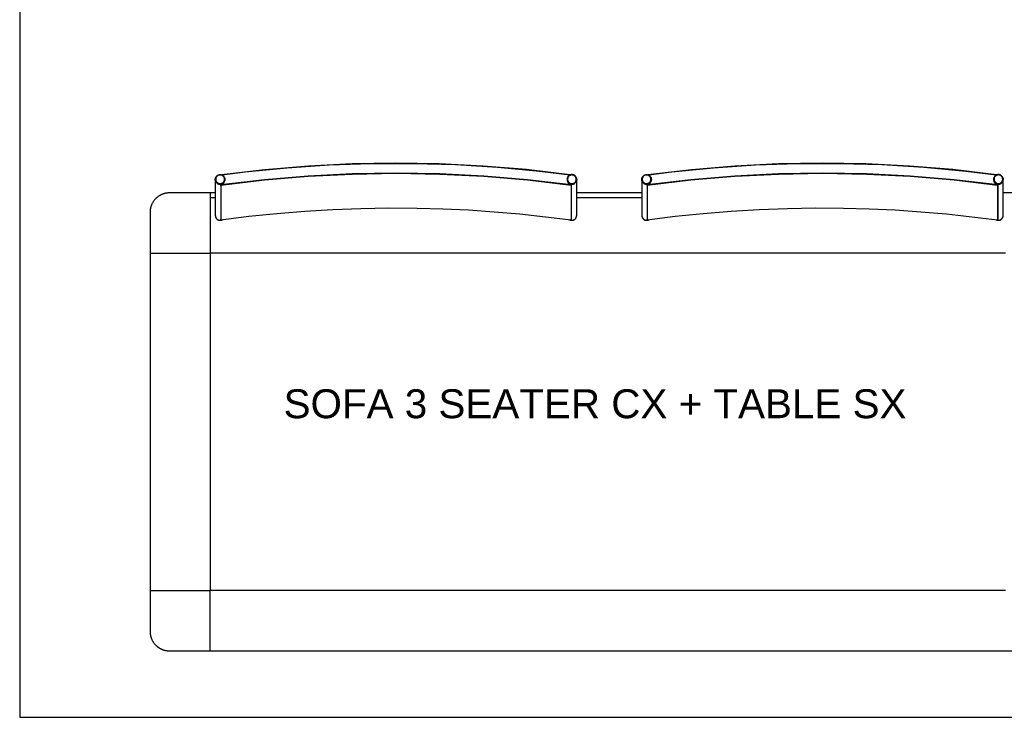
# Model space of a CAD drawing. Header units: millimetres. Extents: x -1470 to 7470, y -12049 to 6674.
# Tile 34 of 58: x -1470 to 573, y 886 to 2333. Entities that reach past the tile are written whole.
import ezdxf

# ---------------------------------------------------------------- set-up
doc = ezdxf.new("R2010")
doc.units = ezdxf.units.MM
doc.header["$LTSCALE"] = 10
doc.layers.get('0').update_dxf_attribs({"true_color": 0x000000})
doc.styles.add('Arial Normale', font='txt')

msp = doc.modelspace()

# ---------------------------------------------------------------- linework, layer by layer
at = {"color": 1, "true_color": 0xff0000}
msp.add_lwpolyline([(-1470.5, 886.2), (7470.5, 886.2), (7470.5, 6674.2), (-1470.5, 6674.2)], close=True, dxfattribs=at)
at = {"color": 18, "linetype": 'Continuous', "lineweight": 25, "true_color": 0x000000}
for points in [[(-328.8, 2011.6), (-418.8, 2022.2), (-509.1, 2029.7), (-599.7, 2034.3), (-690.3, 2035.8), (-780.9, 2034.2), (-871.4, 2029.7), (-961.7, 2022.1), (-1051.7, 2011.4)], [(-329, 2010.8), (-392, 2018.4), (-479, 2026.6), (-566.2, 2031.9), (-653.5, 2034.5), (-740.9, 2034.2), (-828.3, 2031.2), (-915.5, 2025.4), (-1002.4, 2016.7), (-1050.2, 2010.8)], [(556.2, 2011.6), (466.2, 2022.2), (375.9, 2029.7), (285.3, 2034.3), (194.7, 2035.8), (104.1, 2034.2), (13.6, 2029.7), (-76.7, 2022.1), (-166.7, 2011.4)], [(556, 2010.8), (493, 2018.4), (406, 2026.6), (318.8, 2031.9), (231.5, 2034.5), (144.1, 2034.2), (56.7, 2031.2), (-30.5, 2025.4), (-117.4, 2016.7), (-165.2, 2010.8)], [(-326, 1990.4), (-416.5, 2001.1), (-507.4, 2008.7), (-598.4, 2013.3), (-689.6, 2014.9), (-780.8, 2013.3), (-871.8, 2008.7), (-962.7, 2001.1), (-1053.2, 1990.4)], [(-326.1, 1989.4), (-416.6, 2000.1), (-507.4, 2007.8), (-598.5, 2012.4), (-689.6, 2013.9), (-780.7, 2012.4), (-871.8, 2007.8), (-962.6, 2000.1), (-1053.1, 1989.4)], [(-314.8, 2003.9), (-314.9, 2004.2), (-314.9, 2004.6), (-315, 2004.9), (-315.2, 2005.2), (-315.3, 2005.5), (-315.4, 2005.9), (-315.6, 2006.2), (-315.7, 2006.5), (-315.9, 2006.8), (-316.1, 2007.1), (-316.2, 2007.4), (-316.4, 2007.7), (-316.6, 2008), (-316.9, 2008.2), (-317.1, 2008.5), (-317.3, 2008.8), (-317.6, 2009), (-317.8, 2009.3), (-318.1, 2009.5), (-318.4, 2009.7), (-318.6, 2009.9), (-318.9, 2010.1), (-319.2, 2010.3), (-319.5, 2010.5), (-319.8, 2010.7), (-320.1, 2010.8), (-320.4, 2011), (-320.7, 2011.1), (-321.1, 2011.3), (-321.4, 2011.4), (-321.7, 2011.5), (-322.1, 2011.6), (-322.4, 2011.7), (-322.8, 2011.7), (-323.1, 2011.8), (-323.4, 2011.8), (-323.8, 2011.9), (-324.1, 2011.9), (-324.5, 2011.9), (-324.8, 2011.9), (-325.2, 2011.9), (-325.5, 2011.9), (-325.9, 2011.8), (-326.2, 2011.8), (-326.6, 2011.7), (-326.9, 2011.6), (-327.2, 2011.5), (-327.6, 2011.4), (-327.9, 2011.3), (-328.2, 2011.2), (-328.6, 2011.1), (-328.9, 2010.9), (-329.2, 2010.8), (-329.5, 2010.6), (-329.8, 2010.4), (-330.1, 2010.3), (-330.4, 2010.1), (-330.7, 2009.8), (-330.9, 2009.6), (-331.2, 2009.4), (-331.5, 2009.2), (-331.7, 2008.9), (-332, 2008.7), (-332.2, 2008.4), (-332.4, 2008.1), (-332.6, 2007.9), (-332.8, 2007.6), (-333, 2007.3), (-333.2, 2007), (-333.4, 2006.7), (-333.5, 2006.4), (-333.7, 2006.1), (-333.8, 2005.8), (-334, 2005.4), (-334.1, 2005.1), (-334.2, 2004.8), (-334.3, 2004.4), (-334.4, 2004.1), (-334.4, 2003.8), (-334.5, 2003.4), (-334.5, 2003.1), (-334.6, 2002.7), (-334.6, 2002.4), (-334.6, 2002)], [(-328.9, 2010.9), (-328.8, 2011.6)], [(-328.8, 2011.6), (-328.8, 2010.9)], [(-314.8, 2003.9), (-314.6, 2002)], [(559, 1990.4), (468.5, 2001.1), (377.6, 2008.7), (286.6, 2013.3), (195.4, 2014.9), (104.2, 2013.3), (13.2, 2008.7), (-77.7, 2001.1), (-168.2, 1990.4)], [(558.9, 1989.4), (468.4, 2000.1), (377.6, 2007.8), (286.5, 2012.4), (195.4, 2013.9), (104.3, 2012.4), (13.2, 2007.8), (-77.6, 2000.1), (-168.1, 1989.4)], [(570.2, 2003.9), (570.1, 2004.2), (570.1, 2004.6), (570, 2004.9), (569.8, 2005.2), (569.7, 2005.5), (569.6, 2005.9), (569.4, 2006.2), (569.3, 2006.5), (569.1, 2006.8), (568.9, 2007.1), (568.8, 2007.4), (568.6, 2007.7), (568.4, 2008), (568.1, 2008.2), (567.9, 2008.5), (567.7, 2008.8), (567.4, 2009), (567.2, 2009.3), (566.9, 2009.5), (566.6, 2009.7), (566.4, 2009.9), (566.1, 2010.1), (565.8, 2010.3), (565.5, 2010.5), (565.2, 2010.7), (564.9, 2010.8), (564.6, 2011), (564.3, 2011.1), (563.9, 2011.3), (563.6, 2011.4), (563.3, 2011.5), (562.9, 2011.6), (562.6, 2011.7), (562.2, 2011.7), (561.9, 2011.8), (561.6, 2011.8), (561.2, 2011.9), (560.9, 2011.9), (560.5, 2011.9), (560.2, 2011.9), (559.8, 2011.9), (559.5, 2011.9), (559.1, 2011.8), (558.8, 2011.8), (558.4, 2011.7), (558.1, 2011.6), (557.8, 2011.5), (557.4, 2011.4), (557.1, 2011.3), (556.8, 2011.2), (556.4, 2011.1), (556.1, 2010.9), (555.8, 2010.8), (555.5, 2010.6), (555.2, 2010.4), (554.9, 2010.3), (554.6, 2010.1), (554.3, 2009.8), (554.1, 2009.6), (553.8, 2009.4), (553.5, 2009.2), (553.3, 2008.9), (553, 2008.7), (552.8, 2008.4), (552.6, 2008.1), (552.4, 2007.9), (552.2, 2007.6), (552, 2007.3), (551.8, 2007), (551.6, 2006.7), (551.5, 2006.4), (551.3, 2006.1), (551.2, 2005.8), (551, 2005.4), (550.9, 2005.1), (550.8, 2004.8), (550.7, 2004.4), (550.6, 2004.1), (550.6, 2003.8), (550.5, 2003.4), (550.5, 2003.1), (550.4, 2002.7), (550.4, 2002.4), (550.4, 2002)], [(556.1, 2010.9), (556.2, 2011.6)], [(556.2, 2011.6), (556.2, 2010.9)], [(570.2, 2003.9), (570.4, 2002)], [(-1064.6, 2002), (-1064.6, 2001.8)], [(-1064.6, 2001.8), (-1064.6, 1927.2)], [(-1064.6, 2001.8), (-1064.6, 2001.5), (-1064.6, 2001.2), (-1064.5, 2000.8), (-1064.5, 2000.5), (-1064.4, 2000.1), (-1064.4, 1999.8), (-1064.3, 1999.4), (-1064.2, 1999.1), (-1064.1, 1998.8), (-1064, 1998.5), (-1063.8, 1998.1), (-1063.7, 1997.8), (-1063.6, 1997.5), (-1063.4, 1997.2), (-1063.2, 1996.9), (-1063, 1996.6), (-1062.9, 1996.3), (-1062.7, 1996), (-1062.4, 1995.8), (-1062.2, 1995.5), (-1062, 1995.2), (-1061.8, 1995), (-1061.5, 1994.7), (-1061.3, 1994.5), (-1061, 1994.3), (-1060.7, 1994.1), (-1060.4, 1993.8), (-1060.2, 1993.6), (-1059.9, 1993.5), (-1059.6, 1993.3), (-1059.3, 1993.1), (-1059, 1993), (-1058.6, 1992.8), (-1058.3, 1992.7), (-1058, 1992.6), (-1057.7, 1992.4), (-1057.3, 1992.3), (-1057, 1992.3), (-1056.7, 1992.2), (-1056.3, 1992.1), (-1056, 1992.1), (-1055.6, 1992), (-1055.3, 1992), (-1055, 1992), (-1054.6, 1992), (-1054.3, 1992), (-1053.9, 1992), (-1053.6, 1992), (-1053.2, 1992.1), (-1052.9, 1992.1), (-1052.5, 1992.2), (-1052.2, 1992.3), (-1051.9, 1992.3), (-1051.5, 1992.4), (-1051.2, 1992.6), (-1050.9, 1992.7), (-1050.6, 1992.8), (-1050.3, 1993), (-1049.9, 1993.1), (-1049.6, 1993.3), (-1049.3, 1993.5), (-1049.1, 1993.6), (-1048.8, 1993.8), (-1048.5, 1994.1), (-1048.2, 1994.3), (-1048, 1994.5), (-1047.7, 1994.7), (-1047.5, 1995), (-1047.2, 1995.2), (-1047, 1995.5), (-1046.8, 1995.8), (-1046.6, 1996), (-1046.4, 1996.3), (-1046.2, 1996.6), (-1046, 1996.9), (-1045.8, 1997.2), (-1045.7, 1997.5), (-1045.5, 1997.8), (-1045.4, 1998.1), (-1045.2, 1998.5), (-1045.1, 1998.8), (-1045, 1999.1), (-1044.9, 1999.4), (-1044.8, 1999.8), (-1044.8, 2000.1), (-1044.7, 2000.5), (-1044.7, 2000.8), (-1044.6, 2001.2), (-1044.6, 2001.5), (-1044.6, 2001.8)], [(-1053.2, 1990.4), (-1052.9, 1990.5), (-1052.7, 1990.6), (-1052.4, 1990.7), (-1052.1, 1990.8), (-1051.8, 1990.9), (-1051.6, 1991), (-1051.3, 1991.2), (-1051, 1991.3), (-1050.7, 1991.5), (-1050.5, 1991.6), (-1050.2, 1991.8), (-1049.9, 1992), (-1049.7, 1992.2), (-1049.4, 1992.4), (-1049.1, 1992.6), (-1048.9, 1992.8), (-1048.7, 1993), (-1048.5, 1993.1), (-1048.4, 1993.3), (-1048.2, 1993.5), (-1048, 1993.6), (-1047.9, 1993.8), (-1047.7, 1994), (-1047.6, 1994.2), (-1047.4, 1994.3), (-1047.3, 1994.5), (-1047.1, 1994.7), (-1047, 1994.9), (-1046.8, 1995.1), (-1046.7, 1995.4), (-1046.5, 1995.6), (-1046.4, 1995.8), (-1046.2, 1996.1), (-1046, 1996.5), (-1045.8, 1996.8), (-1045.7, 1997.2), (-1045.5, 1997.5), (-1045.4, 1997.9), (-1045.2, 1998.3), (-1045.1, 1998.7), (-1045, 1999), (-1044.9, 1999.3), (-1044.8, 1999.6), (-1044.8, 1999.8), (-1044.7, 2000), (-1044.7, 2000.1), (-1044.7, 2000.3), (-1044.7, 2000.4), (-1044.6, 2000.6), (-1044.6, 2000.8), (-1044.6, 2000.9), (-1044.6, 2001.1), (-1044.6, 2001.2), (-1044.6, 2001.3), (-1044.6, 2001.4), (-1044.7, 2001.8)], [(-1053.1, 1989.4), (-1053.2, 1990.4)], [(-1053.2, 1990.4), (-1053.2, 1919.2)], [(-1053.1, 1989.4), (-1053.1, 1918.2)], [(-1044.6, 2001.8), (-1044.6, 2002)], [(-1044.6, 2001.8), (-1044.6, 2001.8)], [(-334.6, 2002), (-334.6, 2001.8)], [(-334.6, 2001.8), (-334.6, 2001.8)], [(-334.6, 2001.8), (-334.6, 2001.5), (-334.6, 2001.2), (-334.5, 2000.8), (-334.5, 2000.5), (-334.4, 2000.1), (-334.4, 1999.8), (-334.3, 1999.4), (-334.2, 1999.1), (-334.1, 1998.8), (-334, 1998.5), (-333.8, 1998.1), (-333.7, 1997.8), (-333.6, 1997.5), (-333.4, 1997.2), (-333.2, 1996.9), (-333, 1996.6), (-332.9, 1996.3), (-332.7, 1996), (-332.4, 1995.8), (-332.2, 1995.5), (-332, 1995.2), (-331.8, 1995), (-331.5, 1994.7), (-331.3, 1994.5), (-331, 1994.3), (-330.7, 1994), (-330.4, 1993.8), (-330.2, 1993.6), (-329.9, 1993.5), (-329.6, 1993.3), (-329.3, 1993.1), (-329, 1993), (-328.6, 1992.8), (-328.3, 1992.7), (-328, 1992.6), (-327.7, 1992.4), (-327.3, 1992.3), (-327, 1992.2), (-326.7, 1992.2), (-326.3, 1992.1), (-326, 1992.1), (-325.6, 1992), (-325.3, 1992), (-325, 1992), (-324.6, 1992), (-324.3, 1992), (-323.9, 1992), (-323.6, 1992), (-323.2, 1992.1), (-322.9, 1992.1), (-322.5, 1992.2), (-322.2, 1992.2), (-321.9, 1992.3), (-321.5, 1992.4), (-321.2, 1992.6), (-320.9, 1992.7), (-320.6, 1992.8), (-320.3, 1993), (-319.9, 1993.1), (-319.6, 1993.3), (-319.3, 1993.5), (-319, 1993.6), (-318.8, 1993.8), (-318.5, 1994), (-318.2, 1994.3), (-318, 1994.5), (-317.7, 1994.7), (-317.5, 1995), (-317.2, 1995.2), (-317, 1995.5), (-316.8, 1995.8), (-316.6, 1996), (-316.4, 1996.3), (-316.2, 1996.6), (-316, 1996.9), (-315.8, 1997.2), (-315.7, 1997.5), (-315.5, 1997.8), (-315.4, 1998.1), (-315.2, 1998.5), (-315.1, 1998.8), (-315, 1999.1), (-314.9, 1999.4), (-314.8, 1999.8), (-314.8, 2000.1), (-314.7, 2000.5), (-314.7, 2000.8), (-314.6, 2001.2), (-314.6, 2001.5), (-314.6, 2001.8)], [(-334.6, 2001.8), (-334.5, 2000.9), (-334.5, 2000.7), (-334.5, 2000.4), (-334.5, 2000.2), (-334.4, 2000), (-334.4, 1999.8), (-334.4, 1999.7), (-334.4, 1999.5), (-334.3, 1999.4), (-334.3, 1999.2), (-334.3, 1999.1), (-334.2, 1998.8), (-334.1, 1998.5), (-334, 1998.2), (-333.9, 1997.9), (-333.8, 1997.6), (-333.6, 1997.2), (-333.4, 1996.8), (-333.2, 1996.4), (-333.1, 1996.2), (-333, 1996), (-332.9, 1995.8), (-332.8, 1995.7), (-332.6, 1995.5), (-332.5, 1995.3), (-332.3, 1994.9), (-332, 1994.6), (-331.8, 1994.4), (-331.6, 1994.1), (-331.4, 1993.9), (-331.3, 1993.7), (-331.1, 1993.5), (-330.9, 1993.3), (-330.7, 1993.1), (-330.5, 1992.9), (-330.3, 1992.8), (-330, 1992.6), (-329.8, 1992.4), (-329.6, 1992.2), (-329.4, 1992.1), (-329.2, 1991.9), (-329, 1991.8), (-328.7, 1991.6), (-328.4, 1991.4), (-328.1, 1991.2), (-327.7, 1991.1), (-327.4, 1990.9), (-327, 1990.7), (-326.7, 1990.6), (-326.3, 1990.5), (-326, 1990.4)], [(-334.6, 2001.8), (-334.6, 2001.5), (-334.6, 2001.2), (-334.5, 2000.8), (-334.5, 2000.5), (-334.4, 2000.1), (-334.4, 1999.8), (-334.3, 1999.4), (-334.2, 1999.1), (-334.1, 1998.8), (-334, 1998.5), (-333.8, 1998.1), (-333.7, 1997.8), (-333.6, 1997.5), (-333.4, 1997.2), (-333.2, 1996.9), (-333, 1996.6), (-332.9, 1996.3), (-332.7, 1996), (-332.4, 1995.8), (-332.2, 1995.5), (-332, 1995.2), (-331.8, 1995), (-331.5, 1994.7), (-331.3, 1994.5), (-331, 1994.3), (-330.7, 1994.1), (-330.4, 1993.8), (-330.2, 1993.6), (-329.9, 1993.5), (-329.6, 1993.3), (-329.3, 1993.1), (-329, 1993), (-328.6, 1992.8), (-328.3, 1992.7), (-328, 1992.6), (-327.7, 1992.4), (-327.3, 1992.3), (-327, 1992.3), (-326.7, 1992.2), (-326.3, 1992.1), (-326, 1992.1), (-325.6, 1992), (-325.3, 1992), (-325, 1992), (-324.6, 1992), (-324.3, 1992), (-323.9, 1992), (-323.6, 1992), (-323.2, 1992.1), (-322.9, 1992.1), (-322.5, 1992.2), (-322.2, 1992.3), (-321.9, 1992.3), (-321.5, 1992.4), (-321.2, 1992.6), (-320.9, 1992.7), (-320.6, 1992.8), (-320.3, 1993), (-319.9, 1993.1), (-319.6, 1993.3), (-319.3, 1993.5), (-319.1, 1993.6), (-318.8, 1993.8), (-318.5, 1994.1), (-318.2, 1994.3), (-318, 1994.5), (-317.7, 1994.7), (-317.5, 1995), (-317.2, 1995.2), (-317, 1995.5), (-316.8, 1995.8), (-316.6, 1996), (-316.4, 1996.3), (-316.2, 1996.6), (-316, 1996.9), (-315.8, 1997.2), (-315.7, 1997.5), (-315.5, 1997.8), (-315.4, 1998.1), (-315.2, 1998.5), (-315.1, 1998.8), (-315, 1999.1), (-314.9, 1999.4), (-314.8, 1999.8), (-314.8, 2000.1), (-314.7, 2000.5), (-314.7, 2000.8), (-314.6, 2001.2), (-314.6, 2001.5), (-314.6, 2001.8)], [(-326.1, 1989.4), (-326, 1990.4)], [(-326.1, 1989.4), (-326.1, 1918.2)], [(-326, 1990.4), (-326, 1919.2)], [(-314.6, 2001.8), (-314.6, 2002)], [(-314.6, 1927.2), (-314.6, 2001.8)], [(-179.6, 2002), (-179.6, 2001.8)], [(-179.6, 2001.8), (-179.6, 1927.2)], [(-179.6, 2001.8), (-179.6, 2001.5), (-179.6, 2001.2), (-179.5, 2000.8), (-179.5, 2000.5), (-179.4, 2000.1), (-179.4, 1999.8), (-179.3, 1999.4), (-179.2, 1999.1), (-179.1, 1998.8), (-179, 1998.5), (-178.8, 1998.1), (-178.7, 1997.8), (-178.6, 1997.5), (-178.4, 1997.2), (-178.2, 1996.9), (-178, 1996.6), (-177.9, 1996.3), (-177.7, 1996), (-177.4, 1995.8), (-177.2, 1995.5), (-177, 1995.2), (-176.8, 1995), (-176.5, 1994.7), (-176.3, 1994.5), (-176, 1994.3), (-175.7, 1994.1), (-175.4, 1993.8), (-175.2, 1993.6), (-174.9, 1993.5), (-174.6, 1993.3), (-174.3, 1993.1), (-174, 1993), (-173.6, 1992.8), (-173.3, 1992.7), (-173, 1992.6), (-172.7, 1992.4), (-172.3, 1992.3), (-172, 1992.3), (-171.7, 1992.2), (-171.3, 1992.1), (-171, 1992.1), (-170.6, 1992), (-170.3, 1992), (-170, 1992), (-169.6, 1992), (-169.3, 1992), (-168.9, 1992), (-168.6, 1992), (-168.2, 1992.1), (-167.9, 1992.1), (-167.5, 1992.2), (-167.2, 1992.3), (-166.9, 1992.3), (-166.5, 1992.4), (-166.2, 1992.6), (-165.9, 1992.7), (-165.6, 1992.8), (-165.3, 1993), (-164.9, 1993.1), (-164.6, 1993.3), (-164.3, 1993.5), (-164.1, 1993.6), (-163.8, 1993.8), (-163.5, 1994.1), (-163.2, 1994.3), (-163, 1994.5), (-162.7, 1994.7), (-162.5, 1995), (-162.2, 1995.2), (-162, 1995.5), (-161.8, 1995.8), (-161.6, 1996), (-161.4, 1996.3), (-161.2, 1996.6), (-161, 1996.9), (-160.8, 1997.2), (-160.7, 1997.5), (-160.5, 1997.8), (-160.4, 1998.1), (-160.2, 1998.5), (-160.1, 1998.8), (-160, 1999.1), (-159.9, 1999.4), (-159.8, 1999.8), (-159.8, 2000.1), (-159.7, 2000.5), (-159.7, 2000.8), (-159.6, 2001.2), (-159.6, 2001.5), (-159.6, 2001.8)], [(-168.2, 1990.4), (-167.9, 1990.5), (-167.7, 1990.6), (-167.4, 1990.7), (-167.1, 1990.8), (-166.8, 1990.9), (-166.6, 1991), (-166.3, 1991.2), (-166, 1991.3), (-165.7, 1991.5), (-165.5, 1991.6), (-165.2, 1991.8), (-164.9, 1992), (-164.7, 1992.2), (-164.4, 1992.4), (-164.1, 1992.6), (-163.9, 1992.8), (-163.7, 1993), (-163.5, 1993.1), (-163.4, 1993.3), (-163.2, 1993.5), (-163, 1993.6), (-162.9, 1993.8), (-162.7, 1994), (-162.6, 1994.2), (-162.4, 1994.3), (-162.3, 1994.5), (-162.1, 1994.7), (-162, 1994.9), (-161.8, 1995.1), (-161.7, 1995.4), (-161.5, 1995.6), (-161.4, 1995.8), (-161.2, 1996.1), (-161, 1996.5), (-160.8, 1996.8), (-160.7, 1997.2), (-160.5, 1997.5), (-160.4, 1997.9), (-160.2, 1998.3), (-160.1, 1998.7), (-160, 1999), (-159.9, 1999.3), (-159.8, 1999.6), (-159.8, 1999.8), (-159.7, 2000), (-159.7, 2000.1), (-159.7, 2000.3), (-159.7, 2000.4), (-159.6, 2000.6), (-159.6, 2000.8), (-159.6, 2000.9), (-159.6, 2001.1), (-159.6, 2001.2), (-159.6, 2001.3), (-159.6, 2001.4), (-159.7, 2001.8)], [(-168.1, 1989.4), (-168.2, 1990.4)], [(-168.2, 1990.4), (-168.2, 1919.2)], [(-168.1, 1989.4), (-168.1, 1918.2)], [(-159.6, 2001.8), (-159.6, 2002)], [(-159.6, 2001.8), (-159.6, 2001.8)], [(550.4, 2002), (550.4, 2001.8)], [(550.4, 2001.8), (550.4, 2001.8)], [(550.4, 2001.8), (550.4, 2001.5), (550.4, 2001.2), (550.5, 2000.8), (550.5, 2000.5), (550.6, 2000.1), (550.6, 1999.8), (550.7, 1999.4), (550.8, 1999.1), (550.9, 1998.8), (551, 1998.5), (551.2, 1998.1), (551.3, 1997.8), (551.4, 1997.5), (551.6, 1997.2), (551.8, 1996.9), (552, 1996.6), (552.1, 1996.3), (552.3, 1996), (552.6, 1995.8), (552.8, 1995.5), (553, 1995.2), (553.2, 1995), (553.5, 1994.7), (553.7, 1994.5), (554, 1994.3), (554.3, 1994), (554.6, 1993.8), (554.8, 1993.6), (555.1, 1993.5), (555.4, 1993.3), (555.7, 1993.1), (556, 1993), (556.4, 1992.8), (556.7, 1992.7), (557, 1992.6), (557.3, 1992.4), (557.7, 1992.3), (558, 1992.2), (558.3, 1992.2), (558.7, 1992.1), (559, 1992.1), (559.4, 1992), (559.7, 1992), (560, 1992), (560.4, 1992), (560.7, 1992), (561.1, 1992), (561.4, 1992), (561.8, 1992.1), (562.1, 1992.1), (562.5, 1992.2), (562.8, 1992.2), (563.1, 1992.3), (563.5, 1992.4), (563.8, 1992.6), (564.1, 1992.7), (564.4, 1992.8), (564.7, 1993), (565.1, 1993.1), (565.4, 1993.3), (565.7, 1993.5), (566, 1993.6), (566.2, 1993.8), (566.5, 1994), (566.8, 1994.3), (567, 1994.5), (567.3, 1994.7), (567.5, 1995), (567.8, 1995.2), (568, 1995.5), (568.2, 1995.8), (568.4, 1996), (568.6, 1996.3), (568.8, 1996.6), (569, 1996.9), (569.2, 1997.2), (569.3, 1997.5), (569.5, 1997.8), (569.6, 1998.1), (569.8, 1998.5), (569.9, 1998.8), (570, 1999.1), (570.1, 1999.4), (570.2, 1999.8), (570.2, 2000.1), (570.3, 2000.5), (570.3, 2000.8), (570.4, 2001.2), (570.4, 2001.5), (570.4, 2001.8)], [(550.4, 2001.8), (550.5, 2000.9), (550.5, 2000.7), (550.5, 2000.4), (550.5, 2000.2), (550.6, 2000), (550.6, 1999.8), (550.6, 1999.7), (550.6, 1999.5), (550.7, 1999.4), (550.7, 1999.2), (550.7, 1999.1), (550.8, 1998.8), (550.9, 1998.5), (551, 1998.2), (551.1, 1997.9), (551.2, 1997.6), (551.4, 1997.2), (551.6, 1996.8), (551.8, 1996.4), (551.9, 1996.2), (552, 1996), (552.1, 1995.8), (552.2, 1995.7), (552.4, 1995.5), (552.5, 1995.3), (552.7, 1994.9), (553, 1994.6), (553.2, 1994.4), (553.4, 1994.1), (553.6, 1993.9), (553.7, 1993.7), (553.9, 1993.5), (554.1, 1993.3), (554.3, 1993.1), (554.5, 1992.9), (554.7, 1992.8), (555, 1992.6), (555.2, 1992.4), (555.4, 1992.2), (555.6, 1992.1), (555.8, 1991.9), (556, 1991.8), (556.3, 1991.6), (556.6, 1991.4), (556.9, 1991.2), (557.3, 1991.1), (557.6, 1990.9), (558, 1990.7), (558.3, 1990.6), (558.7, 1990.5), (559, 1990.4)], [(550.4, 2001.8), (550.4, 2001.5), (550.4, 2001.2), (550.5, 2000.8), (550.5, 2000.5), (550.6, 2000.1), (550.6, 1999.8), (550.7, 1999.4), (550.8, 1999.1), (550.9, 1998.8), (551, 1998.5), (551.2, 1998.1), (551.3, 1997.8), (551.4, 1997.5), (551.6, 1997.2), (551.8, 1996.9), (552, 1996.6), (552.1, 1996.3), (552.3, 1996), (552.6, 1995.8), (552.8, 1995.5), (553, 1995.2), (553.2, 1995), (553.5, 1994.7), (553.7, 1994.5), (554, 1994.3), (554.3, 1994.1), (554.6, 1993.8), (554.8, 1993.6), (555.1, 1993.5), (555.4, 1993.3), (555.7, 1993.1), (556, 1993), (556.4, 1992.8), (556.7, 1992.7), (557, 1992.6), (557.3, 1992.4), (557.7, 1992.3), (558, 1992.3), (558.3, 1992.2), (558.7, 1992.1), (559, 1992.1), (559.4, 1992), (559.7, 1992), (560, 1992), (560.4, 1992), (560.7, 1992), (561.1, 1992), (561.4, 1992), (561.8, 1992.1), (562.1, 1992.1), (562.5, 1992.2), (562.8, 1992.3), (563.1, 1992.3), (563.5, 1992.4), (563.8, 1992.6), (564.1, 1992.7), (564.4, 1992.8), (564.7, 1993), (565.1, 1993.1), (565.4, 1993.3), (565.7, 1993.5), (565.9, 1993.6), (566.2, 1993.8), (566.5, 1994.1), (566.8, 1994.3), (567, 1994.5), (567.3, 1994.7), (567.5, 1995), (567.8, 1995.2), (568, 1995.5), (568.2, 1995.8), (568.4, 1996), (568.6, 1996.3), (568.8, 1996.6), (569, 1996.9), (569.2, 1997.2), (569.3, 1997.5), (569.5, 1997.8), (569.6, 1998.1), (569.8, 1998.5), (569.9, 1998.8), (570, 1999.1), (570.1, 1999.4), (570.2, 1999.8), (570.2, 2000.1), (570.3, 2000.5), (570.3, 2000.8), (570.4, 2001.2), (570.4, 2001.5), (570.4, 2001.8)], [(558.9, 1989.4), (559, 1990.4)], [(558.9, 1989.4), (558.9, 1918.2)], [(559, 1990.4), (559, 1919.2)], [(570.4, 2001.8), (570.4, 2002)], [(570.4, 1927.2), (570.4, 2001.8)], [(-1075, 1974), (-1157.7, 1974), (-1160.6, 1973.9), (-1161.9, 1973.9), (-1163.2, 1973.8), (-1164.6, 1973.7), (-1165.9, 1973.5), (-1166.7, 1973.4), (-1167.4, 1973.2), (-1168.2, 1973.1), (-1169, 1972.9), (-1169.7, 1972.7), (-1170.5, 1972.5), (-1171.3, 1972.3), (-1172, 1972.1), (-1172.8, 1971.8), (-1173.5, 1971.6), (-1174.3, 1971.3), (-1175, 1971), (-1175.7, 1970.7), (-1176.5, 1970.4), (-1177.2, 1970), (-1177.9, 1969.7), (-1178.6, 1969.3), (-1179.3, 1968.9), (-1180.1, 1968.5), (-1180.8, 1968.1), (-1181.4, 1967.6), (-1182.1, 1967.2), (-1182.8, 1966.7), (-1183.5, 1966.3), (-1184.1, 1965.8), (-1184.8, 1965.3), (-1185.4, 1964.7), (-1186.1, 1964.2), (-1186.7, 1963.6), (-1187.3, 1963.1), (-1187.9, 1962.5), (-1188.5, 1961.9), (-1189.3, 1961), (-1190.1, 1960.2), (-1190.8, 1959.3), (-1191.5, 1958.4), (-1192.2, 1957.5), (-1192.8, 1956.6), (-1193.4, 1955.7), (-1194, 1954.8), (-1194.5, 1953.9), (-1195.1, 1953), (-1195.5, 1952.1), (-1196, 1951.2), (-1196.3, 1950.5), (-1196.6, 1949.8), (-1196.9, 1949.2), (-1197.2, 1948.5), (-1197.4, 1947.8), (-1197.7, 1947.1), (-1197.9, 1946.4), (-1198.1, 1945.7), (-1198.4, 1944.9), (-1198.6, 1944.1), (-1198.8, 1943.4), (-1199, 1942.6), (-1199.1, 1941.8), (-1199.3, 1941), (-1199.4, 1940.2), (-1199.5, 1939.4), (-1199.6, 1938.7), (-1199.7, 1938), (-1199.8, 1936.6), (-1199.8, 1935.2), (-1199.9, 1933.8), (-1200, 1849)], [(-1075, 1974), (-1075, 1964)], [(-1064.6, 1974), (-1075, 1974)], [(-1075, 1964), (-1075, 1883.6)], [(-179.6, 1974), (-314.6, 1974)], [(680, 1974), (570.4, 1974)], [(-1053.1, 1918.2), (-995.2, 1925.4), (-937.2, 1931.4), (-879.1, 1936.1), (-820.8, 1939.5), (-762.5, 1941.7), (-704.2, 1942.7), (-645.9, 1942.3), (-592.4, 1941), (-539, 1938.5), (-485.6, 1935), (-432.3, 1930.4), (-326.1, 1918.2)], [(-168.1, 1918.2), (-110.2, 1925.4), (-52.2, 1931.4), (5.9, 1936.1), (64.2, 1939.5), (122.5, 1941.7), (180.8, 1942.7), (239.1, 1942.3), (292.6, 1941), (346, 1938.5), (399.4, 1935), (452.7, 1930.4), (558.9, 1918.2)], [(-1064.6, 1927.2), (-1064.6, 1927)], [(-1064.6, 1927.2), (-1064.6, 1926.8), (-1064.6, 1926.5), (-1064.5, 1926.1), (-1064.5, 1925.8), (-1064.4, 1925.5), (-1064.4, 1925.1), (-1064.3, 1924.8), (-1064.2, 1924.5), (-1064.1, 1924.1), (-1064, 1923.8), (-1063.9, 1923.5), (-1063.7, 1923.2), (-1063.6, 1922.9), (-1063.4, 1922.6), (-1063.2, 1922.3), (-1063.1, 1922), (-1062.9, 1921.7), (-1062.7, 1921.4), (-1062.5, 1921.1), (-1062.2, 1920.9), (-1062, 1920.6), (-1061.8, 1920.3), (-1061.5, 1920.1), (-1061.3, 1919.9), (-1061, 1919.6), (-1060.8, 1919.4), (-1060.5, 1919.2), (-1060.2, 1919), (-1059.9, 1918.8), (-1059.6, 1918.7), (-1059.3, 1918.5), (-1059, 1918.3), (-1058.7, 1918.2), (-1058.4, 1918), (-1058.1, 1917.9), (-1057.7, 1917.8), (-1057.4, 1917.7), (-1057.1, 1917.6), (-1056.7, 1917.5), (-1056.4, 1917.5), (-1056.1, 1917.4), (-1055.7, 1917.4), (-1055.4, 1917.3), (-1055, 1917.3), (-1054.7, 1917.3), (-1054.3, 1917.3), (-1054, 1917.3), (-1053.7, 1917.4), (-1053.3, 1917.4), (-1053, 1917.4), (-1052.6, 1917.5), (-1052.3, 1917.6), (-1052, 1917.7), (-1051.6, 1917.8), (-1051.3, 1917.9), (-1051, 1918), (-1050.7, 1918.1), (-1050.3, 1918.3), (-1050, 1918.4), (-1049.7, 1918.6)], [(-1064.6, 1927.2), (-1064.6, 1926.8), (-1064.6, 1926.5), (-1064.5, 1926.1), (-1064.5, 1925.8), (-1064.4, 1925.5), (-1064.4, 1925.1), (-1064.3, 1924.8), (-1064.2, 1924.5), (-1064.1, 1924.1), (-1064, 1923.8), (-1063.9, 1923.5), (-1063.7, 1923.2), (-1063.6, 1922.9), (-1063.4, 1922.5), (-1063.2, 1922.2), (-1063.1, 1922), (-1062.9, 1921.7), (-1062.7, 1921.4), (-1062.5, 1921.1), (-1062.2, 1920.8), (-1062, 1920.6), (-1061.8, 1920.3), (-1061.5, 1920.1), (-1061.3, 1919.9), (-1061, 1919.6), (-1060.8, 1919.4), (-1060.5, 1919.2), (-1060.2, 1919), (-1059.9, 1918.8), (-1059.6, 1918.6), (-1059.3, 1918.5), (-1059, 1918.3), (-1058.7, 1918.2), (-1058.4, 1918), (-1058, 1917.9), (-1057.7, 1917.8), (-1057.4, 1917.7), (-1057.1, 1917.6), (-1056.7, 1917.5), (-1056.4, 1917.5), (-1056, 1917.4), (-1055.7, 1917.4), (-1055.4, 1917.3), (-1055, 1917.3), (-1054.7, 1917.3), (-1054.3, 1917.3), (-1054, 1917.3), (-1053.6, 1917.4), (-1053.3, 1917.4), (-1053, 1917.4), (-1052.6, 1917.5), (-1052.3, 1917.6), (-1051.9, 1917.7), (-1051.6, 1917.8), (-1051.3, 1917.9), (-1051, 1918), (-1050.6, 1918.1), (-1050.3, 1918.3), (-1050, 1918.4)], [(-1064.6, 1927), (-1064.6, 1926.7), (-1064.6, 1926.3), (-1064.5, 1926), (-1064.5, 1925.6), (-1064.4, 1925.3), (-1064.4, 1925), (-1064.3, 1924.6), (-1064.2, 1924.3), (-1064.1, 1924), (-1064, 1923.6), (-1063.8, 1923.3), (-1063.7, 1923), (-1063.6, 1922.7), (-1063.4, 1922.4), (-1063.2, 1922.1), (-1063.1, 1921.8), (-1062.9, 1921.5), (-1062.7, 1921.2), (-1062.5, 1920.9), (-1062.2, 1920.7), (-1062, 1920.4), (-1061.8, 1920.2), (-1061.5, 1919.9), (-1061.3, 1919.7), (-1061, 1919.5), (-1060.7, 1919.2), (-1060.5, 1919), (-1060.2, 1918.8), (-1059.9, 1918.6), (-1059.6, 1918.5), (-1059.3, 1918.3), (-1059, 1918.1), (-1058.7, 1918), (-1058.4, 1917.9), (-1058, 1917.7), (-1057.7, 1917.6), (-1057.4, 1917.5), (-1057.1, 1917.4), (-1056.7, 1917.4), (-1056.4, 1917.3), (-1056, 1917.2), (-1055.7, 1917.2), (-1055.4, 1917.2), (-1055, 1917.1), (-1054.7, 1917.1), (-1054.3, 1917.1), (-1054, 1917.2), (-1053.6, 1917.2), (-1053.3, 1917.2), (-1052.9, 1917.3), (-1052.6, 1917.3), (-1052.3, 1917.4), (-1051.9, 1917.5), (-1051.6, 1917.6), (-1051.3, 1917.7), (-1051, 1917.8), (-1050.6, 1918), (-1050.3, 1918.1), (-1050, 1918.3), (-1049.7, 1918.4), (-1049.4, 1918.6)], [(-329.6, 1918.5), (-329.3, 1918.3), (-329, 1918.1), (-328.7, 1918), (-328.3, 1917.9), (-328, 1917.7), (-327.7, 1917.6), (-327.4, 1917.5), (-327, 1917.4), (-326.7, 1917.4), (-326.3, 1917.3), (-326, 1917.2), (-325.7, 1917.2), (-325.3, 1917.2), (-325, 1917.1), (-324.6, 1917.1), (-324.3, 1917.1), (-323.9, 1917.2), (-323.6, 1917.2), (-323.2, 1917.2), (-322.9, 1917.3), (-322.6, 1917.3), (-322.2, 1917.4), (-321.9, 1917.5), (-321.5, 1917.6), (-321.2, 1917.7), (-320.9, 1917.8), (-320.6, 1918), (-320.3, 1918.1), (-320, 1918.3), (-319.6, 1918.4), (-319.4, 1918.6), (-319.1, 1918.8), (-318.8, 1919), (-318.5, 1919.2), (-318.2, 1919.4), (-318, 1919.7), (-317.7, 1919.9), (-317.5, 1920.1), (-317.2, 1920.4), (-317, 1920.6), (-316.8, 1920.9), (-316.6, 1921.2), (-316.4, 1921.5), (-316.2, 1921.8), (-316, 1922.1), (-315.8, 1922.4), (-315.7, 1922.7), (-315.5, 1923), (-315.4, 1923.3), (-315.2, 1923.6), (-315.1, 1923.9), (-315, 1924.3), (-314.9, 1924.6), (-314.8, 1924.9), (-314.8, 1925.3), (-314.7, 1925.6), (-314.7, 1926), (-314.6, 1926.3), (-314.6, 1926.7), (-314.6, 1927)], [(-329.3, 1918.5), (-329, 1918.3), (-328.6, 1918.2), (-328.3, 1918), (-328, 1917.9), (-327.7, 1917.8), (-327.3, 1917.7), (-327, 1917.6), (-326.7, 1917.5), (-326.3, 1917.5), (-326, 1917.4), (-325.6, 1917.4), (-325.3, 1917.3), (-325, 1917.3), (-324.6, 1917.3), (-324.3, 1917.3), (-323.9, 1917.3), (-323.6, 1917.4), (-323.2, 1917.4), (-322.9, 1917.5), (-322.5, 1917.5), (-322.2, 1917.6), (-321.9, 1917.7), (-321.5, 1917.8), (-321.2, 1917.9), (-320.9, 1918), (-320.6, 1918.2), (-320.3, 1918.3), (-319.9, 1918.5), (-319.6, 1918.6), (-319.3, 1918.8), (-319.1, 1919), (-318.8, 1919.2), (-318.5, 1919.4), (-318.2, 1919.6), (-318, 1919.8), (-317.7, 1920.1), (-317.5, 1920.3), (-317.2, 1920.6), (-317, 1920.8), (-316.8, 1921.1), (-316.6, 1921.4), (-316.4, 1921.6), (-316.2, 1921.9), (-316, 1922.2), (-315.8, 1922.5), (-315.7, 1922.8), (-315.5, 1923.2), (-315.4, 1923.5), (-315.2, 1923.8), (-315.1, 1924.1), (-315, 1924.4), (-314.9, 1924.8), (-314.8, 1925.1), (-314.8, 1925.5), (-314.7, 1925.8), (-314.7, 1926.1), (-314.6, 1926.5), (-314.6, 1926.8), (-314.6, 1927.2)], [(-329.2, 1918.4), (-328.9, 1918.3), (-328.6, 1918.1), (-328.2, 1918), (-327.9, 1917.9), (-327.6, 1917.8), (-327.3, 1917.7), (-326.9, 1917.6), (-326.6, 1917.5), (-326.2, 1917.4), (-325.9, 1917.4), (-325.6, 1917.4), (-325.2, 1917.3), (-324.9, 1917.3), (-324.5, 1917.3), (-324.2, 1917.3), (-323.8, 1917.3), (-323.5, 1917.4), (-323.2, 1917.4), (-322.8, 1917.5), (-322.5, 1917.5), (-322.1, 1917.6), (-321.8, 1917.7), (-321.5, 1917.8), (-321.2, 1917.9), (-320.8, 1918), (-320.5, 1918.2), (-320.2, 1918.3), (-319.9, 1918.5), (-319.6, 1918.7), (-319.3, 1918.8), (-319, 1919), (-318.7, 1919.2), (-318.5, 1919.4), (-318.2, 1919.6), (-317.9, 1919.9), (-317.7, 1920.1), (-317.4, 1920.3), (-317.2, 1920.6), (-317, 1920.9), (-316.8, 1921.1), (-316.5, 1921.4), (-316.3, 1921.7), (-316.2, 1922), (-316, 1922.3), (-315.8, 1922.6), (-315.6, 1922.9), (-315.5, 1923.2), (-315.4, 1923.5), (-315.2, 1923.8), (-315.1, 1924.1), (-315, 1924.5), (-314.9, 1924.8), (-314.8, 1925.1), (-314.8, 1925.5), (-314.7, 1925.8), (-314.7, 1926.1), (-314.6, 1926.5), (-314.6, 1926.8), (-314.6, 1927.2)], [(-314.6, 1927), (-314.6, 1927.2)], [(-179.6, 1927.2), (-179.6, 1927)], [(-179.6, 1927.2), (-179.6, 1926.8), (-179.6, 1926.5), (-179.5, 1926.1), (-179.5, 1925.8), (-179.4, 1925.5), (-179.4, 1925.1), (-179.3, 1924.8), (-179.2, 1924.5), (-179.1, 1924.1), (-179, 1923.8), (-178.9, 1923.5), (-178.7, 1923.2), (-178.6, 1922.9), (-178.4, 1922.6), (-178.2, 1922.3), (-178.1, 1922), (-177.9, 1921.7), (-177.7, 1921.4), (-177.5, 1921.1), (-177.2, 1920.9), (-177, 1920.6), (-176.8, 1920.3), (-176.5, 1920.1), (-176.3, 1919.9), (-176, 1919.6), (-175.8, 1919.4), (-175.5, 1919.2), (-175.2, 1919), (-174.9, 1918.8), (-174.6, 1918.7), (-174.3, 1918.5), (-174, 1918.3), (-173.7, 1918.2), (-173.4, 1918), (-173.1, 1917.9), (-172.7, 1917.8), (-172.4, 1917.7), (-172.1, 1917.6), (-171.7, 1917.5), (-171.4, 1917.5), (-171.1, 1917.4), (-170.7, 1917.4), (-170.4, 1917.3), (-170, 1917.3), (-169.7, 1917.3), (-169.3, 1917.3), (-169, 1917.3), (-168.7, 1917.4), (-168.3, 1917.4), (-168, 1917.4), (-167.6, 1917.5), (-167.3, 1917.6), (-167, 1917.7), (-166.6, 1917.8), (-166.3, 1917.9), (-166, 1918), (-165.7, 1918.1), (-165.3, 1918.3), (-165, 1918.4), (-164.7, 1918.6)], [(-179.6, 1927.2), (-179.6, 1926.8), (-179.6, 1926.5), (-179.5, 1926.1), (-179.5, 1925.8), (-179.4, 1925.5), (-179.4, 1925.1), (-179.3, 1924.8), (-179.2, 1924.5), (-179.1, 1924.1), (-179, 1923.8), (-178.9, 1923.5), (-178.7, 1923.2), (-178.6, 1922.9), (-178.4, 1922.5), (-178.2, 1922.2), (-178.1, 1922), (-177.9, 1921.7), (-177.7, 1921.4), (-177.5, 1921.1), (-177.2, 1920.8), (-177, 1920.6), (-176.8, 1920.3), (-176.5, 1920.1), (-176.3, 1919.9), (-176, 1919.6), (-175.8, 1919.4), (-175.5, 1919.2), (-175.2, 1919), (-174.9, 1918.8), (-174.6, 1918.6), (-174.3, 1918.5), (-174, 1918.3), (-173.7, 1918.2), (-173.4, 1918), (-173, 1917.9), (-172.7, 1917.8), (-172.4, 1917.7), (-172.1, 1917.6), (-171.7, 1917.5), (-171.4, 1917.5), (-171, 1917.4), (-170.7, 1917.4), (-170.4, 1917.3), (-170, 1917.3), (-169.7, 1917.3), (-169.3, 1917.3), (-169, 1917.3), (-168.6, 1917.4), (-168.3, 1917.4), (-168, 1917.4), (-167.6, 1917.5), (-167.3, 1917.6), (-166.9, 1917.7), (-166.6, 1917.8), (-166.3, 1917.9), (-166, 1918), (-165.6, 1918.1), (-165.3, 1918.3), (-165, 1918.4)], [(-179.6, 1927), (-179.6, 1926.7), (-179.6, 1926.3), (-179.5, 1926), (-179.5, 1925.6), (-179.4, 1925.3), (-179.4, 1925), (-179.3, 1924.6), (-179.2, 1924.3), (-179.1, 1924), (-179, 1923.6), (-178.8, 1923.3), (-178.7, 1923), (-178.6, 1922.7), (-178.4, 1922.4), (-178.2, 1922.1), (-178.1, 1921.8), (-177.9, 1921.5), (-177.7, 1921.2), (-177.5, 1920.9), (-177.2, 1920.7), (-177, 1920.4), (-176.8, 1920.2), (-176.5, 1919.9), (-176.3, 1919.7), (-176, 1919.5), (-175.7, 1919.2), (-175.5, 1919), (-175.2, 1918.8), (-174.9, 1918.6), (-174.6, 1918.5), (-174.3, 1918.3), (-174, 1918.1), (-173.7, 1918), (-173.4, 1917.9), (-173, 1917.7), (-172.7, 1917.6), (-172.4, 1917.5), (-172.1, 1917.4), (-171.7, 1917.4), (-171.4, 1917.3), (-171, 1917.2), (-170.7, 1917.2), (-170.4, 1917.2), (-170, 1917.1), (-169.7, 1917.1), (-169.3, 1917.1), (-169, 1917.2), (-168.6, 1917.2), (-168.3, 1917.2), (-167.9, 1917.3), (-167.6, 1917.3), (-167.3, 1917.4), (-166.9, 1917.5), (-166.6, 1917.6), (-166.3, 1917.7), (-166, 1917.8), (-165.6, 1918), (-165.3, 1918.1), (-165, 1918.3), (-164.7, 1918.4), (-164.4, 1918.6)], [(555.4, 1918.5), (555.7, 1918.3), (556, 1918.1), (556.3, 1918), (556.7, 1917.9), (557, 1917.7), (557.3, 1917.6), (557.6, 1917.5), (558, 1917.4), (558.3, 1917.4), (558.7, 1917.3), (559, 1917.2), (559.3, 1917.2), (559.7, 1917.2), (560, 1917.1), (560.4, 1917.1), (560.7, 1917.1), (561.1, 1917.2), (561.4, 1917.2), (561.8, 1917.2), (562.1, 1917.3), (562.4, 1917.3), (562.8, 1917.4), (563.1, 1917.5), (563.5, 1917.6), (563.8, 1917.7), (564.1, 1917.8), (564.4, 1918), (564.7, 1918.1), (565, 1918.3), (565.4, 1918.4), (565.6, 1918.6), (565.9, 1918.8), (566.2, 1919), (566.5, 1919.2), (566.8, 1919.4), (567, 1919.7), (567.3, 1919.9), (567.5, 1920.1), (567.8, 1920.4), (568, 1920.6), (568.2, 1920.9), (568.4, 1921.2), (568.6, 1921.5), (568.8, 1921.8), (569, 1922.1), (569.2, 1922.4), (569.3, 1922.7), (569.5, 1923), (569.6, 1923.3), (569.8, 1923.6), (569.9, 1923.9), (570, 1924.3), (570.1, 1924.6), (570.2, 1924.9), (570.2, 1925.3), (570.3, 1925.6), (570.3, 1926), (570.4, 1926.3), (570.4, 1926.7), (570.4, 1927)], [(555.7, 1918.5), (556, 1918.3), (556.4, 1918.2), (556.7, 1918), (557, 1917.9), (557.3, 1917.8), (557.7, 1917.7), (558, 1917.6), (558.3, 1917.5), (558.7, 1917.5), (559, 1917.4), (559.4, 1917.4), (559.7, 1917.3), (560, 1917.3), (560.4, 1917.3), (560.7, 1917.3), (561.1, 1917.3), (561.4, 1917.4), (561.8, 1917.4), (562.1, 1917.5), (562.5, 1917.5), (562.8, 1917.6), (563.1, 1917.7), (563.5, 1917.8), (563.8, 1917.9), (564.1, 1918), (564.4, 1918.2), (564.7, 1918.3), (565.1, 1918.5), (565.4, 1918.6), (565.7, 1918.8), (565.9, 1919), (566.2, 1919.2), (566.5, 1919.4), (566.8, 1919.6), (567, 1919.8), (567.3, 1920.1), (567.5, 1920.3), (567.8, 1920.6), (568, 1920.8), (568.2, 1921.1), (568.4, 1921.4), (568.6, 1921.6), (568.8, 1921.9), (569, 1922.2), (569.2, 1922.5), (569.3, 1922.8), (569.5, 1923.2), (569.6, 1923.5), (569.8, 1923.8), (569.9, 1924.1), (570, 1924.4), (570.1, 1924.8), (570.2, 1925.1), (570.2, 1925.5), (570.3, 1925.8), (570.3, 1926.1), (570.4, 1926.5), (570.4, 1926.8), (570.4, 1927.2)], [(555.8, 1918.4), (556.1, 1918.3), (556.4, 1918.1), (556.8, 1918), (557.1, 1917.9), (557.4, 1917.8), (557.7, 1917.7), (558.1, 1917.6), (558.4, 1917.5), (558.8, 1917.4), (559.1, 1917.4), (559.4, 1917.4), (559.8, 1917.3), (560.1, 1917.3), (560.5, 1917.3), (560.8, 1917.3), (561.2, 1917.3), (561.5, 1917.4), (561.8, 1917.4), (562.2, 1917.5), (562.5, 1917.5), (562.9, 1917.6), (563.2, 1917.7), (563.5, 1917.8), (563.8, 1917.9), (564.2, 1918), (564.5, 1918.2), (564.8, 1918.3), (565.1, 1918.5), (565.4, 1918.7), (565.7, 1918.8), (566, 1919), (566.3, 1919.2), (566.5, 1919.4), (566.8, 1919.6), (567.1, 1919.9), (567.3, 1920.1), (567.6, 1920.3), (567.8, 1920.6), (568, 1920.9), (568.2, 1921.1), (568.5, 1921.4), (568.7, 1921.7), (568.8, 1922), (569, 1922.3), (569.2, 1922.6), (569.4, 1922.9), (569.5, 1923.2), (569.6, 1923.5), (569.8, 1923.8), (569.9, 1924.1), (570, 1924.5), (570.1, 1924.8), (570.2, 1925.1), (570.2, 1925.5), (570.3, 1925.8), (570.3, 1926.1), (570.4, 1926.5), (570.4, 1926.8), (570.4, 1927.2)], [(570.4, 1927), (570.4, 1927.2)], [(-1053.1, 1918.2), (-1053.2, 1919.2)], [(-326.1, 1918.2), (-326, 1919.2)], [(-168.1, 1918.2), (-168.2, 1919.2)], [(558.9, 1918.2), (559, 1919.2)], [(-1075, 1883.6), (-1075, 1851)], [(-1200, 1849), (-1190, 1849)], [(-1200, 1849), (-1200, 1149)], [(-1200, 1849), (-1190, 1849)], [(-1190, 1849), (-1077, 1849)], [(-1190, 1849), (-1077, 1849)], [(-1077, 1849), (-1075, 1849)], [(-1077, 1849), (-1075, 1849)], [(-1075, 1851), (-1075, 1850.4)], [(-1075, 1850.4), (-1075, 1850.1)], [(-1075, 1849), (-1075, 1149)], [(525, 1849), (-1075, 1849)], [(575, 1849), (525, 1849)], [(-1200, 1149), (-1199.9, 1064.3), (-1199.8, 1062.9), (-1199.8, 1061.5), (-1199.7, 1060.1), (-1199.6, 1059.4), (-1199.5, 1058.7), (-1199.4, 1057.9), (-1199.3, 1057.1), (-1199.1, 1056.3), (-1199, 1055.5), (-1198.8, 1054.7), (-1198.6, 1053.9), (-1198.4, 1053.2), (-1198.1, 1052.4), (-1197.9, 1051.7), (-1197.7, 1051), (-1197.4, 1050.3), (-1197.2, 1049.6), (-1196.9, 1048.9), (-1196.6, 1048.2), (-1196.3, 1047.6), (-1196, 1046.9), (-1195.5, 1046), (-1195.1, 1045), (-1194.5, 1044.1), (-1194, 1043.3), (-1193.4, 1042.3), (-1192.8, 1041.4), (-1192.2, 1040.5), (-1191.5, 1039.6), (-1190.8, 1038.8), (-1190.1, 1037.9), (-1189.3, 1037), (-1188.5, 1036.2), (-1187.9, 1035.6), (-1187.3, 1035), (-1186.7, 1034.4), (-1186.1, 1033.9), (-1185.4, 1033.3), (-1184.8, 1032.8), (-1184.1, 1032.3), (-1183.5, 1031.8), (-1182.8, 1031.3), (-1182.1, 1030.9), (-1181.4, 1030.4), (-1180.8, 1030), (-1180.1, 1029.6), (-1179.3, 1029.2), (-1178.6, 1028.8), (-1177.9, 1028.4), (-1177.2, 1028.1), (-1176.5, 1027.7), (-1175.7, 1027.4), (-1175, 1027.1), (-1174.3, 1026.8), (-1173.5, 1026.5), (-1172.8, 1026.2), (-1172, 1026), (-1171.3, 1025.8), (-1170.5, 1025.5), (-1169.7, 1025.3), (-1169, 1025.2), (-1168.2, 1025), (-1167.4, 1024.8), (-1166.7, 1024.7), (-1165.9, 1024.6), (-1165, 1024.5), (-1164.2, 1024.4), (-1163.4, 1024.3), (-1162.5, 1024.2), (-1160.9, 1024.2), (-1159.2, 1024.1), (-1075, 1024)], [(-1200, 1149), (-1190, 1149)], [(-1190, 1149), (-1077, 1149)], [(-1190, 1149), (-1077, 1149)], [(-1077, 1149), (-1075, 1149)], [(-1075, 1147), (-1075, 1149)], [(575, 1149), (-1075, 1149)], [(-1075, 1114.4), (-1075, 1147)], [(-1075, 1034), (-1075, 1114.4)], [(-1075, 1024), (-1075, 1034)], [(-1075, 1024), (680, 1024)]]:
    msp.add_lwpolyline(points, dxfattribs=at)
for points in [[(-1044.6, 2002), (-1044.8, 2000.2), (-1045.3, 1998.4), (-1046.2, 1996.7), (-1047.4, 1995.2), (-1048.8, 1994), (-1050.5, 1993.1), (-1052.2, 1992.5), (-1054.1, 1992.2), (-1056, 1992.3), (-1057.9, 1992.7), (-1059.6, 1993.5), (-1061.2, 1994.6), (-1062.5, 1995.9), (-1063.5, 1997.5), (-1064.2, 1999.2), (-1064.6, 2001.1), (-1064.6, 2003), (-1064.2, 2004.8), (-1063.5, 2006.5), (-1062.5, 2008.1), (-1061.2, 2009.5), (-1059.6, 2010.5), (-1057.9, 2011.3), (-1056, 2011.8), (-1054.1, 2011.9), (-1052.2, 2011.6), (-1050.5, 2011), (-1048.8, 2010), (-1047.4, 2008.8), (-1046.2, 2007.3), (-1045.3, 2005.7), (-1044.8, 2003.9)], [(-1045.6, 2002.2), (-1045.8, 2004), (-1046.3, 2005.7), (-1047.2, 2007.3), (-1048.4, 2008.6), (-1049.8, 2009.7), (-1051.5, 2010.5), (-1053.2, 2011), (-1055.1, 2011), (-1056.9, 2010.8), (-1058.6, 2010.2), (-1060.1, 2009.2), (-1061.4, 2008), (-1062.5, 2006.5), (-1063.2, 2004.8), (-1063.6, 2003.1), (-1063.6, 2001.3), (-1063.2, 1999.5), (-1062.5, 1997.9), (-1061.4, 1996.4), (-1060.1, 1995.2), (-1058.6, 1994.2), (-1056.9, 1993.6), (-1055.1, 1993.3), (-1053.2, 1993.4), (-1051.5, 1993.9), (-1049.8, 1994.7), (-1048.4, 1995.8), (-1047.2, 1997.1), (-1046.3, 1998.7), (-1045.8, 2000.4)], [(-315.8, 2003.9), (-316.3, 2005.6), (-317.2, 2007.2), (-318.3, 2008.5), (-319.7, 2009.7), (-321.4, 2010.5), (-323.1, 2010.9), (-324.9, 2011.1), (-326.7, 2010.8), (-328.5, 2010.2), (-330, 2009.3), (-331.4, 2008.1), (-332.4, 2006.6), (-333.2, 2005), (-333.5, 2003.2), (-333.6, 2001.4), (-333.2, 1999.7), (-332.5, 1998), (-331.5, 1996.5), (-330.2, 1995.3), (-328.7, 1994.3), (-327, 1993.6), (-325.2, 1993.3), (-323.4, 1993.4), (-321.6, 1993.8), (-319.9, 1994.6), (-318.5, 1995.7), (-317.3, 1997), (-316.4, 1998.6), (-315.8, 2000.3), (-315.6, 2002.1)], [(-159.6, 2002), (-159.8, 2000.2), (-160.3, 1998.4), (-161.2, 1996.7), (-162.4, 1995.2), (-163.8, 1994), (-165.5, 1993.1), (-167.2, 1992.5), (-169.1, 1992.2), (-171, 1992.3), (-172.9, 1992.7), (-174.6, 1993.5), (-176.2, 1994.6), (-177.5, 1995.9), (-178.5, 1997.5), (-179.2, 1999.2), (-179.6, 2001.1), (-179.6, 2003), (-179.2, 2004.8), (-178.5, 2006.5), (-177.5, 2008.1), (-176.2, 2009.5), (-174.6, 2010.5), (-172.9, 2011.3), (-171, 2011.8), (-169.1, 2011.9), (-167.2, 2011.6), (-165.5, 2011), (-163.8, 2010), (-162.4, 2008.8), (-161.2, 2007.3), (-160.3, 2005.7), (-159.8, 2003.9)], [(-160.6, 2002.2), (-160.8, 2004), (-161.3, 2005.7), (-162.2, 2007.3), (-163.4, 2008.6), (-164.8, 2009.7), (-166.5, 2010.5), (-168.2, 2011), (-170.1, 2011), (-171.9, 2010.8), (-173.6, 2010.2), (-175.1, 2009.2), (-176.4, 2008), (-177.5, 2006.5), (-178.2, 2004.8), (-178.6, 2003.1), (-178.6, 2001.3), (-178.2, 1999.5), (-177.5, 1997.9), (-176.4, 1996.4), (-175.1, 1995.2), (-173.6, 1994.2), (-171.9, 1993.6), (-170.1, 1993.3), (-168.2, 1993.4), (-166.5, 1993.9), (-164.8, 1994.7), (-163.4, 1995.8), (-162.2, 1997.1), (-161.3, 1998.7), (-160.8, 2000.4)], [(569.2, 2003.9), (568.7, 2005.6), (567.8, 2007.2), (566.7, 2008.5), (565.3, 2009.7), (563.6, 2010.5), (561.9, 2010.9), (560.1, 2011.1), (558.3, 2010.8), (556.5, 2010.2), (555, 2009.3), (553.6, 2008.1), (552.6, 2006.6), (551.8, 2005), (551.5, 2003.2), (551.4, 2001.4), (551.8, 1999.7), (552.5, 1998), (553.5, 1996.5), (554.8, 1995.3), (556.3, 1994.3), (558, 1993.6), (559.8, 1993.3), (561.6, 1993.4), (563.4, 1993.8), (565.1, 1994.6), (566.5, 1995.7), (567.7, 1997), (568.6, 1998.6), (569.2, 2000.3), (569.4, 2002.1)]]:
    msp.add_lwpolyline(points, close=True, dxfattribs=at)
at = {"color": 8, "linetype": 'Continuous', "lineweight": 25, "true_color": 0x808080}
for points in [[(-334.6, 2002), (-334.6, 2001.7), (-334.6, 2001.3), (-334.5, 2001), (-334.5, 2000.6), (-334.4, 2000.3), (-334.4, 2000), (-334.3, 1999.6), (-334.2, 1999.3), (-334.1, 1999), (-334, 1998.6), (-333.8, 1998.3), (-333.7, 1998), (-333.6, 1997.7), (-333.4, 1997.4), (-333.2, 1997.1), (-333, 1996.8), (-332.9, 1996.5), (-332.7, 1996.2), (-332.4, 1995.9), (-332.2, 1995.7), (-332, 1995.4), (-331.8, 1995.1), (-331.5, 1994.9), (-331.3, 1994.7), (-331, 1994.4), (-330.7, 1994.2), (-330.4, 1994), (-330.2, 1993.8), (-329.9, 1993.6), (-329.6, 1993.5), (-329.3, 1993.3), (-329, 1993.1), (-328.6, 1993), (-328.3, 1992.8), (-328, 1992.7), (-327.7, 1992.6), (-327.3, 1992.5), (-327, 1992.4), (-326.7, 1992.3), (-326.3, 1992.3), (-326, 1992.2), (-325.6, 1992.2), (-325.3, 1992.2), (-325, 1992.1), (-324.6, 1992.1), (-324.3, 1992.1), (-323.9, 1992.2), (-323.6, 1992.2), (-323.2, 1992.2), (-322.9, 1992.3), (-322.5, 1992.3), (-322.2, 1992.4), (-321.9, 1992.5), (-321.5, 1992.6), (-321.2, 1992.7), (-320.9, 1992.8), (-320.6, 1993), (-320.3, 1993.1), (-319.9, 1993.3), (-319.6, 1993.5), (-319.3, 1993.6), (-319, 1993.8), (-318.8, 1994), (-318.5, 1994.2), (-318.2, 1994.4), (-318, 1994.7), (-317.7, 1994.9), (-317.5, 1995.1), (-317.2, 1995.4), (-317, 1995.7), (-316.8, 1995.9), (-316.6, 1996.2), (-316.4, 1996.5), (-316.2, 1996.8), (-316, 1997.1), (-315.8, 1997.4), (-315.7, 1997.7), (-315.5, 1998), (-315.4, 1998.3), (-315.2, 1998.6), (-315.1, 1999), (-315, 1999.3), (-314.9, 1999.6), (-314.8, 2000), (-314.8, 2000.3), (-314.7, 2000.6), (-314.7, 2001), (-314.6, 2001.3), (-314.6, 2001.7), (-314.6, 2002)], [(550.4, 2002), (550.4, 2001.7), (550.4, 2001.3), (550.5, 2001), (550.5, 2000.6), (550.6, 2000.3), (550.6, 2000), (550.7, 1999.6), (550.8, 1999.3), (550.9, 1999), (551, 1998.6), (551.2, 1998.3), (551.3, 1998), (551.4, 1997.7), (551.6, 1997.4), (551.8, 1997.1), (552, 1996.8), (552.1, 1996.5), (552.3, 1996.2), (552.6, 1995.9), (552.8, 1995.7), (553, 1995.4), (553.2, 1995.1), (553.5, 1994.9), (553.7, 1994.7), (554, 1994.4), (554.3, 1994.2), (554.6, 1994), (554.8, 1993.8), (555.1, 1993.6), (555.4, 1993.5), (555.7, 1993.3), (556, 1993.1), (556.4, 1993), (556.7, 1992.8), (557, 1992.7), (557.3, 1992.6), (557.7, 1992.5), (558, 1992.4), (558.3, 1992.3), (558.7, 1992.3), (559, 1992.2), (559.4, 1992.2), (559.7, 1992.2), (560, 1992.1), (560.4, 1992.1), (560.7, 1992.1), (561.1, 1992.2), (561.4, 1992.2), (561.8, 1992.2), (562.1, 1992.3), (562.5, 1992.3), (562.8, 1992.4), (563.1, 1992.5), (563.5, 1992.6), (563.8, 1992.7), (564.1, 1992.8), (564.4, 1993), (564.7, 1993.1), (565.1, 1993.3), (565.4, 1993.5), (565.7, 1993.6), (566, 1993.8), (566.2, 1994), (566.5, 1994.2), (566.8, 1994.4), (567, 1994.7), (567.3, 1994.9), (567.5, 1995.1), (567.8, 1995.4), (568, 1995.7), (568.2, 1995.9), (568.4, 1996.2), (568.6, 1996.5), (568.8, 1996.8), (569, 1997.1), (569.2, 1997.4), (569.3, 1997.7), (569.5, 1998), (569.6, 1998.3), (569.8, 1998.6), (569.9, 1999), (570, 1999.3), (570.1, 1999.6), (570.2, 2000), (570.2, 2000.3), (570.3, 2000.6), (570.3, 2001), (570.4, 2001.3), (570.4, 2001.7), (570.4, 2002)], [(-1064.6, 1964), (-1075, 1964)], [(-179.6, 1964), (-314.6, 1964)]]:
    msp.add_lwpolyline(points, dxfattribs=at)

# ---------------------------------------------------------------- texts
at = {"insert": (-276.6, 1566.6), "char_height": 60, "width": 2687.609, "attachment_point": 2, "style": 'Arial Normale'}
msp.add_mtext('SOFA 3 SEATER CX + TABLE SX', dxfattribs=at)

doc.saveas('drawing.dxf')
